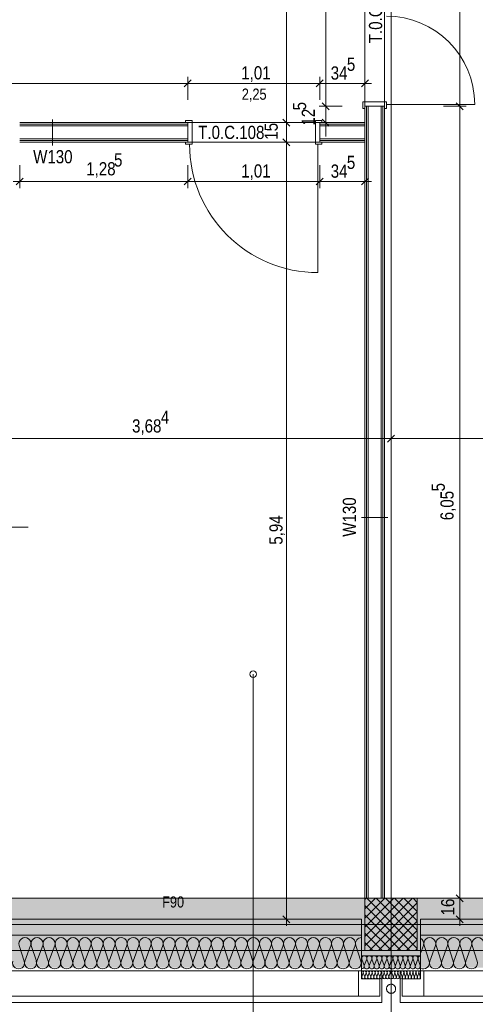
# Model space of a CAD drawing. Extents: x -500 to 300, y 62 to 1162.
# Tile 9 of 90: x -207 to -137, y 207 to 358. Entities that reach past the tile are written whole.
import ezdxf
from ezdxf.lldxf.tags import DXFTag

# ---------------------------------------------------------------- set-up
doc = ezdxf.new("R2010")
doc.units = 0
doc.layers.get('0').update_dxf_attribs({"lineweight": 13})
for name, color, linetype, lineweight, true_color in [('--Bem innen', 9, 'Continuous', 13, 0x808080), ('00 -Bauelemente -Dämmung innen', 7, 'Continuous', 9, 0xff7fe6), ('00 -Bauelemente -Gipskarton', 7, 'Continuous', 9, 0xff7fe6), ('30 -33 Aussenwände- 3 Aussenstützen', 7, 'Continuous', 50, 0x0000dd), ('30 -33 Aussenwände- 7 Fassade_ Elemente', 7, 'Continuous', 9, 0x00aacc), ('30 -34 Innenwände- 2 nichttragend', 7, 'Continuous', 18, 0xff7fe6), ('30 -34 Innenwände- 4 Türen_Fenster', 7, 'Continuous', 15, 0x9955ff), ('30 -35 Decken- 1 Konstruktion-Träger- Stahlbeton', 7, 'Continuous', 13, 0x33aa00), ('70 -75 Raumstempel-2 Verweislinie', 7, 'Continuous', 9, 0xff6600), ('70 -76 Bemaßung- 2 Allgemein', 9, 'Continuous', 5, 0x808080), ('iwb_Schraffur_F90_feuerbestaendig', 1, 'Continuous', 13, 0xff0000), ('iwb_Schraffur_Unterzug', 7, 'Continuous', 5, 0xffffcc)]:
    doc.layers.add(name, color=color, linetype=linetype, lineweight=lineweight, true_color=true_color)
for name, color, linetype, lineweight in [('40 -41 Abwasser_Wasser_Gas- 2 Wasser-1', 7, 'Continuous', 15), ('70 -71 Achsen- 1 Gebäudeachsen', 7, 'STRICHPUNKT2-A06G93K98I', 18), ('70 -75 Raumstempel- 3 Wandstempel', 7, 'Continuous', 50), ('Keine', 7, 'Continuous', 9)]:
    doc.layers.add(name, color=color, linetype=linetype, lineweight=lineweight)
doc.styles.get("Standard").update_dxf_attribs({"font": 'ARIALN.TTF'})
tags = doc.linetypes.add('fein_strichliert-A06G93KA8I', pattern=[4, 1, -2, 1]).pattern_tags.tags
tags[8:9] = [DXFTag(74, 4), DXFTag(75, 0), DXFTag(340, '0'), DXFTag(46, 0.0), DXFTag(50, 0.0), DXFTag(44, 0.0), DXFTag(45, 0.0)]
tags[6:7] = [DXFTag(74, 4), DXFTag(75, 0), DXFTag(340, '0'), DXFTag(46, 0.0), DXFTag(50, 0.0), DXFTag(44, 0.0), DXFTag(45, 0.0)]
tags[4:5] = [DXFTag(74, 4), DXFTag(75, 0), DXFTag(340, '0'), DXFTag(46, 0.0), DXFTag(50, 0.0), DXFTag(44, 0.0), DXFTag(45, 0.0)]
tags = doc.linetypes.add('STRICHPUNKT2-A06G93K98I', pattern=[12.7, 6.35, -3.175, 0, -3.175]).pattern_tags.tags
tags[10:11] = [DXFTag(74, 4), DXFTag(75, 0), DXFTag(340, '0'), DXFTag(46, 0.0), DXFTag(50, 0.0), DXFTag(44, 0.0), DXFTag(45, 0.0)]
tags[8:9] = [DXFTag(74, 4), DXFTag(75, 0), DXFTag(340, '0'), DXFTag(46, 0.0), DXFTag(50, 0.0), DXFTag(44, 0.0), DXFTag(45, 0.0)]
tags[6:7] = [DXFTag(74, 4), DXFTag(75, 0), DXFTag(340, '0'), DXFTag(46, 0.0), DXFTag(50, 0.0), DXFTag(44, 0.0), DXFTag(45, 0.0)]
tags[4:5] = [DXFTag(74, 4), DXFTag(75, 0), DXFTag(340, '0'), DXFTag(46, 0.0), DXFTag(50, 0.0), DXFTag(44, 0.0), DXFTag(45, 0.0)]

# ---------------------------------------------------------------- blocks, each defined once
blk = doc.blocks.new('Referenz-A06G93KB8I')
at = {"layer": '00 -Bauelemente -Dämmung innen', "color": 0, "linetype": 'Continuous', "lineweight": -2, "ltscale": 0.13}
for p, q in [((-153.8, 344.55), (-153.8, 223.45)), ((-151.8, 344.55), (-151.8, 223.45)), ((-181.4, 341.55), (-207.1, 341.55)), ((-154.3, 341.55), (-161.2, 341.55)), ((-181.4, 339.55), (-207.1, 339.55)), ((-154.3, 339.55), (-161.2, 339.55))]:
    blk.add_line(p, q, dxfattribs=at)
at = {"layer": '00 -Bauelemente -Gipskarton', "color": 0, "linetype": 'Continuous', "lineweight": -2, "ltscale": 0.13}
for p, q in [((-154.3, 344.55), (-154.3, 223.45)), ((-154.05, 344.55), (-154.05, 223.45)), ((-153.8, 344.55), (-153.8, 223.45)), ((-151.8, 344.55), (-151.8, 223.45)), ((-151.55, 344.55), (-151.55, 223.45)), ((-151.3, 344.55), (-151.3, 223.45)), ((-181.4, 342.05), (-207.1, 342.05)), ((-181.4, 341.8), (-207.1, 341.8)), ((-154.3, 342.05), (-161.2, 342.05)), ((-154.3, 341.8), (-161.2, 341.8)), ((-181.4, 341.55), (-207.1, 341.55)), ((-154.3, 341.55), (-161.2, 341.55)), ((-181.4, 339.55), (-207.1, 339.55)), ((-181.4, 339.3), (-207.1, 339.3)), ((-181.4, 339.05), (-207.1, 339.05)), ((-154.3, 339.55), (-161.2, 339.55)), ((-154.3, 339.3), (-161.2, 339.3)), ((-154.3, 339.05), (-161.2, 339.05))]:
    blk.add_line(p, q, dxfattribs=at)
at = {"layer": '30 -33 Aussenwände- 3 Aussenstützen', "color": 0, "lineweight": -2}
for p, q in [((-154.3, 223.26), (-154.1, 223.45)), ((-154.3, 221.84), (-152.69, 223.45)), ((-154.3, 220.43), (-151.27, 223.45)), ((-154.3, 219.01), (-149.86, 223.45)), ((-154.3, 217.6), (-148.45, 223.45)), ((-154.3, 216.19), (-147.03, 223.45)), ((-154, 223.45), (-146.3, 215.75)), ((-152.58, 223.45), (-146.3, 217.17)), ((-151.17, 223.45), (-146.3, 218.58)), ((-149.76, 223.45), (-146.3, 220)), ((-148.34, 223.45), (-146.3, 221.41)), ((-146.93, 223.45), (-146.3, 222.83)), ((-154.3, 222.34), (-147.41, 215.45)), ((-153.62, 215.45), (-146.3, 222.77)), ((-152.2, 215.45), (-146.3, 221.36)), ((-154.3, 220.93), (-148.83, 215.45)), ((-150.79, 215.45), (-146.3, 219.94)), ((-150.3, 220.45), (-150.3, 218.45)), ((-154.3, 219.51), (-150.24, 215.45)), ((-151.3, 219.45), (-149.3, 219.45)), ((-149.37, 215.45), (-146.3, 218.53)), ((-154.3, 218.1), (-151.65, 215.45)), ((-147.96, 215.45), (-146.3, 217.12)), ((-154.3, 216.68), (-153.07, 215.45)), ((-146.55, 215.45), (-146.3, 215.7))]:
    blk.add_line(p, q, dxfattribs=at)
at = {"layer": '30 -33 Aussenwände- 3 Aussenstützen', "color": 0, "linetype": 'Continuous', "lineweight": -2, "ltscale": 0.13}
for p, q in [((-146.3, 223.45), (-154.3, 223.45)), ((-154.3, 223.45), (-154.3, 215.45)), ((-146.3, 215.45), (-146.3, 223.45)), ((-154.3, 215.45), (-146.3, 215.45))]:
    blk.add_line(p, q, dxfattribs=at)
at = {"layer": '30 -33 Aussenwände- 7 Fassade_ Elemente', "color": 0, "linetype": 'Continuous', "lineweight": -2, "ltscale": 0.13}
for p, q in [((-154.8, 220.25), (-297.8, 220.25)), ((-154.8, 212.35), (-154.8, 220.25)), ((-150.3, 218.45), (-150.3, 220.45)), ((-145.8, 220.25), (-145.8, 212.35)), ((-2.8, 220.25), (-145.8, 220.25)), ((-151.3, 219.45), (-149.3, 219.45)), ((-297.8, 217.81), (-154.8, 217.81)), ((-154.8, 217.81), (-154.8, 214.66)), ((-145.8, 214.65), (-145.8, 217.81)), ((-145.8, 217.81), (-2.8, 217.81)), ((-207.16, 216.25), (-206.39, 213.85)), ((-206.3, 213.85), (-205.42, 216.25)), ((-205.33, 216.25), (-204.55, 213.85)), ((-204.46, 213.85), (-203.58, 216.25)), ((-203.49, 216.25), (-202.72, 213.85)), ((-202.63, 213.85), (-201.74, 216.25)), ((-201.65, 216.25), (-200.88, 213.85)), ((-200.79, 213.85), (-199.9, 216.25)), ((-199.81, 216.25), (-199.04, 213.85)), ((-198.95, 213.85), (-198.06, 216.25)), ((-197.97, 216.25), (-197.2, 213.85)), ((-197.11, 213.85), (-196.22, 216.25)), ((-196.13, 216.25), (-195.36, 213.85)), ((-195.27, 213.85), (-194.38, 216.25)), ((-194.29, 216.25), (-193.52, 213.85)), ((-193.43, 213.85), (-192.55, 216.25)), ((-192.46, 216.25), (-191.69, 213.85)), ((-191.6, 213.85), (-190.71, 216.25)), ((-190.62, 216.25), (-189.85, 213.85)), ((-189.76, 213.85), (-188.87, 216.25)), ((-188.78, 216.25), (-188.01, 213.85)), ((-187.92, 213.85), (-187.03, 216.25)), ((-186.94, 216.25), (-186.17, 213.85)), ((-186.08, 213.85), (-185.19, 216.25)), ((-185.1, 216.25), (-184.33, 213.85)), ((-184.24, 213.85), (-183.35, 216.25)), ((-183.26, 216.25), (-182.49, 213.85)), ((-182.4, 213.85), (-181.52, 216.25)), ((-181.43, 216.25), (-180.65, 213.85)), ((-180.56, 213.85), (-179.68, 216.25)), ((-179.59, 216.25), (-178.82, 213.85)), ((-178.73, 213.85), (-177.84, 216.25)), ((-177.75, 216.25), (-176.98, 213.85)), ((-176.89, 213.85), (-176, 216.25)), ((-175.91, 216.25), (-175.14, 213.85)), ((-175.05, 213.85), (-174.16, 216.25)), ((-174.07, 216.25), (-173.3, 213.85)), ((-173.21, 213.85), (-172.32, 216.25)), ((-172.23, 216.25), (-171.46, 213.85)), ((-171.37, 213.85), (-170.48, 216.25)), ((-170.39, 216.25), (-169.62, 213.85)), ((-169.53, 213.85), (-168.65, 216.25)), ((-168.56, 216.25), (-167.78, 213.85)), ((-167.69, 213.85), (-166.81, 216.25)), ((-166.72, 216.25), (-165.95, 213.85)), ((-165.86, 213.85), (-164.97, 216.25)), ((-164.88, 216.25), (-164.11, 213.85)), ((-164.02, 213.85), (-163.13, 216.25)), ((-163.04, 216.25), (-162.27, 213.85)), ((-162.18, 213.85), (-161.29, 216.25)), ((-161.2, 216.25), (-160.43, 213.85)), ((-160.34, 213.85), (-159.45, 216.25)), ((-159.36, 216.25), (-158.59, 213.85)), ((-158.5, 213.85), (-157.61, 216.25)), ((-157.52, 216.25), (-156.75, 213.85)), ((-156.66, 213.85), (-155.78, 216.25)), ((-155.69, 216.25), (-154.91, 213.85)), ((-145.34, 216.25), (-145.8, 215.02)), ((-145.25, 216.25), (-144.48, 213.85)), ((-144.39, 213.85), (-143.5, 216.25)), ((-143.41, 216.25), (-142.64, 213.85)), ((-142.55, 213.85), (-141.67, 216.25)), ((-141.58, 216.25), (-140.8, 213.85)), ((-140.71, 213.85), (-139.83, 216.25)), ((-139.74, 216.25), (-138.97, 213.85)), ((-138.88, 213.85), (-137.99, 216.25)), ((-137.9, 216.25), (-137.13, 213.85)), ((-154.8, 214.66), (-150.3, 214.66)), ((-154.43, 213.15), (-154.75, 214.15)), ((-154.02, 214.15), (-154.39, 213.15)), ((-153.66, 213.15), (-153.98, 214.15)), ((-153.26, 214.15), (-153.63, 213.15)), ((-152.9, 213.15), (-153.22, 214.15)), ((-152.49, 214.15), (-152.86, 213.15)), ((-152.13, 213.15), (-152.45, 214.15)), ((-151.72, 214.15), (-152.09, 213.15)), ((-151.36, 213.15), (-151.69, 214.15)), ((-150.96, 214.15), (-151.33, 213.15)), ((-150.6, 213.15), (-150.92, 214.15)), ((-150.56, 213.15), (-150.3, 213.86)), ((-150.3, 214.65), (-145.8, 214.65)), ((-150.04, 214.16), (-150.3, 213.45)), ((-150, 214.16), (-149.68, 213.16)), ((-149.64, 213.16), (-149.27, 214.16)), ((-149.23, 214.16), (-148.91, 213.16)), ((-148.87, 213.16), (-148.5, 214.16)), ((-148.47, 214.16), (-148.15, 213.16)), ((-148.11, 213.16), (-147.74, 214.15)), ((-147.7, 214.15), (-147.38, 213.15)), ((-147.34, 213.15), (-146.97, 214.15)), ((-146.93, 214.15), (-146.61, 213.15)), ((-146.58, 213.15), (-146.21, 214.15)), ((-146.17, 214.15), (-145.85, 213.15)), ((-150.3, 212.35), (-302.3, 212.35)), ((-297.3, 212.35), (-155.3, 212.35)), ((-155.3, 212.35), (-154.8, 212.35)), ((-155.3, 212.35), (-155.3, 208.51)), ((-155.3, 208.51), (-155.3, 212.35)), ((-151.7, 212.35), (-154.8, 212.35)), ((-154.8, 212.35), (-154.8, 211.15)), ((-151.7, 207.51), (-151.7, 212.35)), ((1.7, 212.35), (-150.3, 212.35)), ((-148.9, 212.35), (-148.9, 207.51)), ((-145.8, 212.35), (-148.9, 212.35)), ((-145.8, 212.35), (-145.8, 211.15)), ((-145.3, 212.35), (-145.8, 212.35)), ((-145.3, 212.35), (-3.3, 212.35)), ((-145.3, 208.51), (-145.3, 212.35)), ((-145.3, 208.51), (-145.3, 212.35)), ((-154.8, 211.15), (-152, 211.15)), ((-154.58, 212.05), (-154.77, 211.45)), ((-154.33, 211.45), (-154.55, 212.05)), ((-154.12, 212.05), (-154.31, 211.45)), ((-153.87, 211.45), (-154.09, 212.05)), ((-153.66, 212.05), (-153.85, 211.45)), ((-153.41, 211.45), (-153.64, 212.05)), ((-153.2, 212.05), (-153.39, 211.45)), ((-152.95, 211.45), (-153.18, 212.05)), ((-152.74, 212.05), (-152.93, 211.45)), ((-152.49, 211.45), (-152.72, 212.05)), ((-152.28, 212.06), (-152.47, 211.45)), ((-152.03, 211.46), (-152.26, 212.06)), ((-151.82, 212.06), (-152.01, 211.46)), ((-152, 211.15), (-152, 208.51)), ((-151.57, 211.46), (-151.8, 212.06)), ((-151.36, 212.06), (-151.55, 211.46)), ((-151.11, 211.46), (-151.34, 212.06)), ((-150.9, 212.06), (-151.09, 211.46)), ((-150.66, 211.46), (-150.88, 212.06)), ((-150.44, 212.06), (-150.63, 211.46)), ((-150.42, 212.06), (-150.3, 211.73)), ((-150.18, 212.06), (-150.3, 211.73)), ((-150.16, 212.06), (-149.96, 211.46)), ((-149.94, 211.46), (-149.72, 212.06)), ((-149.7, 212.06), (-149.51, 211.46)), ((-149.48, 211.46), (-149.26, 212.06)), ((-149.24, 212.06), (-149.05, 211.46)), ((-149.02, 211.46), (-148.8, 212.06)), ((-148.78, 212.06), (-148.59, 211.46)), ((-145.8, 211.15), (-148.6, 211.15)), ((-148.6, 211.15), (-148.6, 208.51)), ((-148.56, 211.46), (-148.34, 212.06)), ((-148.32, 212.06), (-148.13, 211.45)), ((-148.1, 211.45), (-147.88, 212.05)), ((-147.86, 212.05), (-147.67, 211.45)), ((-147.64, 211.45), (-147.42, 212.05)), ((-147.4, 212.05), (-147.21, 211.45)), ((-147.18, 211.45), (-146.96, 212.05)), ((-146.94, 212.05), (-146.75, 211.45)), ((-146.73, 211.45), (-146.5, 212.05)), ((-146.48, 212.05), (-146.29, 211.45)), ((-146.27, 211.45), (-146.04, 212.05)), ((-146.02, 212.05), (-145.83, 211.45)), ((-155.3, 208.51), (-297.3, 208.51)), ((-152, 208.51), (-155.3, 208.51)), ((-148.6, 208.51), (-145.3, 208.51)), ((-3.3, 208.51), (-145.3, 208.51)), ((-300.9, 207.51), (-151.7, 207.51)), ((-148.9, 207.51), (0.3, 207.51))]:
    blk.add_line(p, q, dxfattribs=at)
for centre, major_axis, end_param in [((-206.29, 216.53), (0.874, -0.282), 3.764652), ((-204.45, 216.53), (0.874, -0.282), 3.764652), ((-202.61, 216.53), (0.874, -0.282), 3.764652), ((-200.77, 216.53), (0.874, -0.282), 3.764652), ((-198.94, 216.53), (0.874, -0.282), 3.764652), ((-197.1, 216.53), (0.874, -0.282), 3.764652), ((-195.26, 216.53), (0.874, -0.282), 3.764652), ((-193.42, 216.53), (0.874, -0.282), 3.764652), ((-191.58, 216.53), (0.874, -0.282), 3.764652), ((-189.74, 216.53), (0.874, -0.282), 3.764652), ((-187.91, 216.53), (0.874, -0.282), 3.764652), ((-186.07, 216.53), (0.874, -0.282), 3.764652), ((-184.23, 216.53), (0.874, -0.282), 3.764652), ((-182.39, 216.53), (0.874, -0.282), 3.764652), ((-180.55, 216.53), (0.874, -0.282), 3.764652), ((-178.71, 216.53), (0.874, -0.282), 3.764652), ((-176.87, 216.53), (0.874, -0.282), 3.764652), ((-175.04, 216.53), (0.874, -0.282), 3.764652), ((-173.2, 216.53), (0.874, -0.282), 3.764652), ((-171.36, 216.53), (0.874, -0.282), 3.764652), ((-169.52, 216.53), (0.874, -0.282), 3.764652), ((-167.68, 216.53), (0.874, -0.282), 3.764652), ((-165.84, 216.53), (0.874, -0.282), 3.764652), ((-164, 216.53), (0.874, -0.282), 3.764652), ((-162.17, 216.53), (0.874, -0.282), 3.764652), ((-160.33, 216.53), (0.874, -0.282), 3.764652), ((-158.49, 216.53), (0.874, -0.282), 3.764652), ((-156.65, 216.53), (0.874, -0.282), 3.764652), ((-154.81, 216.53), (0.013, 0.918), 1.896254), ((-146.22, 216.53), (0.874, -0.282), 1.409854), ((-144.38, 216.53), (-0.539, 0.744), 1.254884), ((-144.38, 216.53), (0.539, 0.744), 1.254884), ((-144.38, 216.53), (0.874, -0.282), 1.254884), ((-142.54, 216.53), (0.874, -0.282), 3.764652), ((-142.54, 216.53), (-0.539, 0.744), 1.254884), ((-142.54, 216.53), (0.539, 0.744), 1.254884), ((-142.54, 216.53), (0.874, -0.282), 1.254884), ((-140.7, 216.53), (0.874, -0.282), 3.764652), ((-140.7, 216.53), (-0.539, 0.744), 1.254884), ((-140.7, 216.53), (0.539, 0.744), 1.254884), ((-140.7, 216.53), (0.874, -0.282), 1.254884), ((-138.86, 216.53), (0.874, -0.282), 3.764652), ((-137.02, 216.53), (0.874, -0.282), 3.764652), ((-207.27, 213.57), (-0.874, 0.282), 3.765224), ((-205.43, 213.57), (-0.874, 0.282), 3.765224), ((-203.59, 213.57), (-0.874, 0.282), 3.765224), ((-201.75, 213.57), (-0.874, 0.282), 3.765224), ((-199.91, 213.57), (-0.874, 0.282), 3.765224), ((-198.07, 213.57), (-0.874, 0.282), 3.765224), ((-196.24, 213.57), (-0.874, 0.282), 3.765224), ((-194.4, 213.57), (-0.874, 0.282), 3.765224), ((-192.56, 213.57), (-0.874, 0.282), 3.765224), ((-190.72, 213.57), (-0.874, 0.282), 3.765224), ((-188.88, 213.57), (-0.874, 0.282), 3.765224), ((-187.04, 213.57), (-0.874, 0.282), 3.765224), ((-185.21, 213.57), (-0.874, 0.282), 3.765224), ((-183.37, 213.57), (-0.874, 0.282), 3.765224), ((-181.53, 213.57), (-0.874, 0.282), 3.765224), ((-179.69, 213.57), (-0.874, 0.282), 3.765224), ((-177.85, 213.57), (-0.874, 0.282), 3.765224), ((-176.01, 213.57), (-0.874, 0.282), 3.765224), ((-174.17, 213.57), (-0.874, 0.282), 3.765224), ((-172.34, 213.57), (-0.874, 0.282), 3.765224), ((-170.5, 213.57), (-0.874, 0.282), 3.765224), ((-168.66, 213.57), (-0.874, 0.282), 3.765224), ((-166.82, 213.57), (-0.874, 0.282), 3.765224), ((-164.98, 213.57), (-0.874, 0.282), 3.765224), ((-163.14, 213.57), (-0.874, 0.282), 3.765224), ((-161.3, 213.57), (-0.874, 0.282), 3.765224), ((-159.47, 213.57), (-0.874, 0.282), 3.765224), ((-157.63, 213.57), (-0.874, 0.282), 3.765224), ((-155.79, 213.57), (-0.874, 0.282), 3.765224), ((-154.39, 214.27), (0.364, -0.117), 3.765224), ((-153.62, 214.27), (0.364, -0.117), 3.765224), ((-152.85, 214.27), (0.364, -0.117), 3.765224), ((-152.09, 214.27), (0.364, -0.117), 3.765224), ((-152.09, 214.27), (-0.225, 0.31), 1.255075), ((-152.09, 214.27), (0.225, 0.31), 1.255075), ((-152.09, 214.27), (0.364, -0.117), 1.255075), ((-151.32, 214.27), (0.364, -0.117), 3.765224), ((-151.32, 214.27), (-0.225, 0.31), 1.255075), ((-151.32, 214.27), (0.225, 0.31), 1.255075), ((-151.32, 214.27), (0.364, -0.117), 1.255075), ((-150.56, 214.27), (0.257, 0.283), 2.619647), ((-150.4, 214.27), (0.364, -0.118), 1.613479), ((-149.63, 214.27), (-0.224, 0.31), 1.254884), ((-149.63, 214.27), (0.225, 0.31), 1.254884), ((-149.63, 214.27), (0.364, -0.118), 1.254884), ((-148.87, 214.27), (0.364, -0.118), 3.764652), ((-148.87, 214.27), (-0.224, 0.31), 1.254884), ((-148.87, 214.27), (0.225, 0.31), 1.254884), ((-148.87, 214.27), (0.364, -0.118), 1.254884), ((-148.1, 214.27), (0.364, -0.118), 3.764652), ((-148.1, 214.27), (-0.224, 0.31), 1.254884), ((-148.1, 214.27), (0.225, 0.31), 1.254884), ((-148.1, 214.27), (0.364, -0.118), 1.254884), ((-147.34, 214.27), (0.364, -0.118), 3.764652), ((-146.57, 214.27), (0.364, -0.118), 3.764652), ((-145.8, 214.27), (0.006, 0.383), 1.896254), ((-145.36, 213.57), (-0.443, -0.804), 2.386279), ((-143.52, 213.57), (-0.874, 0.282), 3.765224), ((-143.52, 213.57), (-0.874, 0.282), 1.255075), ((-143.52, 213.57), (0.539, -0.744), 1.255075), ((-141.68, 213.57), (-0.874, 0.282), 1.255075), ((-141.68, 213.57), (-0.874, 0.282), 3.765224), ((-141.68, 213.57), (0.539, -0.744), 1.255075), ((-139.84, 213.57), (-0.874, 0.282), 3.765224), ((-138, 213.57), (-0.874, 0.282), 3.765224), ((-154.79, 213.04), (-0.005, -0.383), 1.896254), ((-154.8, 212.12), (0.219, -0.07), 1.896254), ((-154.34, 212.12), (0.219, -0.07), 3.764652), ((-154.03, 213.04), (-0.364, 0.117), 3.764652), ((-153.88, 212.12), (0.219, -0.07), 3.764652), ((-153.26, 213.04), (-0.364, 0.117), 3.764652), ((-153.42, 212.12), (0.219, -0.07), 3.764652), ((-152.96, 212.12), (0.219, -0.07), 3.764652), ((-152.5, 213.04), (-0.364, 0.117), 3.764652), ((-152.5, 213.04), (-0.364, 0.117), 1.254884), ((-152.5, 212.13), (0.219, -0.07), 3.764652), ((-152.5, 213.04), (-0.225, -0.31), 1.254884), ((-152.04, 212.13), (0.219, -0.07), 3.764652), ((-152.5, 213.04), (0.225, -0.31), 1.254884), ((-151.73, 213.04), (-0.364, 0.117), 1.254884), ((-151.73, 213.04), (-0.364, 0.117), 3.764652), ((-151.73, 213.04), (-0.225, -0.31), 1.254884), ((-151.58, 212.13), (0.219, -0.07), 3.764652), ((-151.58, 212.13), (-0.135, 0.186), 1.254884), ((-151.58, 212.13), (0.135, 0.186), 1.254884), ((-151.73, 213.04), (0.225, -0.31), 1.254884), ((-151.58, 212.13), (0.219, -0.07), 1.254884), ((-150.96, 213.04), (-0.364, 0.117), 1.254884), ((-151.12, 212.13), (0.219, -0.07), 3.764652), ((-151.12, 212.13), (-0.135, 0.186), 1.254884), ((-151.12, 212.13), (0.135, 0.186), 1.254884), ((-150.96, 213.04), (-0.225, -0.31), 1.254884), ((-151.12, 212.13), (0.219, -0.07), 1.254884), ((-150.66, 212.13), (-0.135, 0.186), 1.254884), ((-150.66, 212.13), (0.135, 0.186), 1.254884), ((-150.96, 213.04), (0.225, -0.31), 1.254884), ((-150.2, 213.04), (-0.364, 0.117), 1.613483), ((-150.66, 212.13), (0.219, -0.07), 1.254884), ((-150.2, 212.13), (-0.1, 0.207), 1.434048), ((-150.04, 213.04), (-0.257, -0.283), 2.619642), ((-150.4, 212.13), (0.219, -0.071), 1.434048), ((-149.94, 212.13), (-0.135, 0.186), 1.254884), ((-149.94, 212.13), (0.135, 0.186), 1.254884), ((-149.94, 212.13), (0.219, -0.071), 1.254884), ((-149.48, 212.13), (0.219, -0.071), 3.764652), ((-149.48, 212.13), (-0.135, 0.186), 1.254884), ((-149.28, 213.04), (-0.364, 0.118), 1.255075), ((-149.28, 213.04), (-0.364, 0.118), 3.765224), ((-149.48, 212.13), (0.135, 0.186), 1.254884), ((-149.28, 213.04), (-0.225, -0.31), 1.255075), ((-149.48, 212.13), (0.219, -0.071), 1.254884), ((-149.02, 212.13), (0.219, -0.071), 3.764652), ((-149.02, 212.13), (-0.135, 0.186), 1.254884), ((-149.02, 212.13), (0.135, 0.186), 1.254884), ((-149.28, 213.04), (0.224, -0.31), 1.255075), ((-148.51, 213.04), (-0.364, 0.118), 3.765224), ((-148.51, 213.04), (-0.364, 0.118), 1.255075), ((-149.02, 212.13), (0.219, -0.071), 1.254884), ((-148.56, 212.13), (0.219, -0.071), 3.764652), ((-148.51, 213.04), (-0.225, -0.31), 1.255075), ((-148.1, 212.13), (0.219, -0.071), 3.764652), ((-148.51, 213.04), (0.224, -0.31), 1.255075), ((-147.74, 213.04), (-0.364, 0.118), 3.765224), ((-147.64, 212.12), (0.219, -0.071), 3.764652), ((-147.18, 212.12), (0.219, -0.071), 3.764652), ((-146.98, 213.04), (-0.364, 0.118), 3.765224), ((-146.72, 212.12), (0.219, -0.071), 3.764652), ((-146.21, 213.04), (-0.364, 0.118), 3.765224), ((-146.26, 212.12), (0.219, -0.071), 3.764652), ((-145.8, 212.12), (0.003, 0.23), 1.896254), ((-143.52, 213.57), (-0.539, -0.744), 1.255075), ((-141.68, 213.57), (-0.539, -0.744), 1.255075), ((-154.55, 211.38), (-0.219, 0.07), 3.765224), ((-154.09, 211.38), (-0.219, 0.07), 3.765224), ((-153.63, 211.38), (-0.219, 0.07), 3.765224), ((-153.17, 211.38), (-0.219, 0.07), 3.765224), ((-152.71, 211.38), (-0.219, 0.07), 3.765224), ((-152.25, 211.38), (-0.219, 0.07), 3.765224), ((-151.79, 211.38), (-0.219, 0.07), 3.765224), ((-151.33, 211.39), (-0.219, 0.07), 3.765224), ((-151.33, 211.39), (-0.219, 0.07), 1.255075), ((-151.33, 211.39), (-0.135, -0.186), 1.255075), ((-151.33, 211.39), (0.135, -0.186), 1.255075), ((-150.87, 211.39), (-0.219, 0.07), 3.765224), ((-150.87, 211.39), (-0.219, 0.07), 1.255075), ((-150.87, 211.39), (-0.135, -0.186), 1.255075), ((-150.87, 211.39), (0.135, -0.186), 1.255075), ((-150.41, 211.39), (-0.219, 0.07), 2.411197), ((-150.18, 211.39), (-0.116, -0.198), 2.411197), ((-149.72, 211.39), (-0.219, 0.071), 1.255075), ((-149.72, 211.39), (-0.219, 0.071), 3.765224), ((-149.72, 211.39), (-0.135, -0.186), 1.255075), ((-149.72, 211.39), (0.135, -0.186), 1.255075), ((-149.26, 211.39), (-0.219, 0.071), 3.765224), ((-149.26, 211.39), (-0.219, 0.071), 1.255075), ((-149.26, 211.39), (-0.135, -0.186), 1.255075), ((-149.26, 211.39), (0.135, -0.186), 1.255075), ((-148.8, 211.38), (-0.219, 0.071), 3.765224), ((-148.35, 211.38), (-0.219, 0.071), 3.765224), ((-147.89, 211.38), (-0.219, 0.071), 3.765224), ((-147.43, 211.38), (-0.219, 0.071), 3.765224), ((-146.97, 211.38), (-0.219, 0.071), 3.765224), ((-146.51, 211.38), (-0.219, 0.071), 3.765224), ((-146.05, 211.38), (-0.219, 0.071), 3.765224)]:
    blk.add_ellipse(centre, major_axis=major_axis, ratio=1, start_param=0, end_param=end_param, dxfattribs=at)
at = {"layer": '30 -34 Innenwände- 2 nichttragend', "color": 0, "linetype": 'Continuous', "lineweight": -2, "ltscale": 0.13}
for p, q in [((-154.3, 344.55), (-154.3, 344.23)), ((-154.3, 344.55), (-154.3, 342.05)), ((-151.3, 344.55), (-151.3, 344.23)), ((-151.3, 344.55), (-151.3, 223.45)), ((-181.4, 342.05), (-207.1, 342.05)), ((-181.4, 342.05), (-181.72, 342.05)), ((-161.2, 342.05), (-160.88, 342.05)), ((-154.3, 342.05), (-161.2, 342.05)), ((-181.4, 339.05), (-207.1, 339.05)), ((-181.4, 339.05), (-181.72, 339.05)), ((-161.2, 339.05), (-160.88, 339.05)), ((-154.3, 339.05), (-161.2, 339.05)), ((-154.3, 339.05), (-154.3, 223.45)), ((-154.3, 223.45), (-151.3, 223.45))]:
    blk.add_line(p, q, dxfattribs=at)
at = {"layer": '30 -34 Innenwände- 4 Türen_Fenster', "color": 0, "linetype": 'fein_strichliert-A06G93KA8I', "lineweight": -2, "ltscale": 0.13}
for p, q in [((-154.3, 377.45), (-154.3, 344.55)), ((-151.3, 377.45), (-151.3, 344.55)), ((-151, 344.83), (-137.5, 344.83)), ((-161.2, 342.05), (-181.4, 342.05)), ((-161.2, 339.05), (-181.4, 339.05)), ((-161.48, 338.75), (-161.48, 319.11))]:
    blk.add_line(p, q, dxfattribs=at)
at = {"layer": '30 -34 Innenwände- 4 Türen_Fenster', "color": 0, "lineweight": -2}
for p, q in [((-154.6, 344.23), (-154.6, 345.23)), ((-154.6, 345.23), (-151, 345.23)), ((-151, 345.23), (-151, 344.83)), ((-151, 344.83), (-151, 344.23)), ((-154.3, 344.23), (-154.6, 344.23)), ((-151.3, 344.55), (-154.3, 344.55)), ((-154.3, 344.55), (-154.3, 344.23)), ((-151.3, 344.23), (-151.3, 344.55)), ((-151, 344.23), (-151.3, 344.23))]:
    blk.add_line(p, q, dxfattribs=at)
at = {"layer": '30 -34 Innenwände- 4 Türen_Fenster', "color": 0, "linetype": 'Continuous', "lineweight": -2, "ltscale": 0.13}
for p, q in [((-181.72, 342.05), (-181.72, 342.35)), ((-181.72, 342.35), (-180.72, 342.35)), ((-181.4, 342.05), (-181.72, 342.05)), ((-181.4, 339.05), (-181.4, 342.05)), ((-180.72, 342.35), (-180.72, 338.75)), ((-160.88, 342.35), (-161.88, 342.35)), ((-161.88, 342.35), (-161.88, 338.75)), ((-161.2, 339.05), (-161.2, 342.05)), ((-161.2, 342.05), (-160.88, 342.05)), ((-160.88, 342.05), (-160.88, 342.35)), ((-181.72, 338.75), (-181.72, 339.05)), ((-181.72, 339.05), (-181.4, 339.05)), ((-181.12, 338.75), (-181.72, 338.75)), ((-180.72, 338.75), (-181.12, 338.75)), ((-161.88, 338.75), (-161.48, 338.75)), ((-161.48, 338.75), (-160.88, 338.75)), ((-160.88, 339.05), (-161.2, 339.05)), ((-160.88, 338.75), (-160.88, 339.05))]:
    blk.add_line(p, q, dxfattribs=at)
at = {"layer": '30 -34 Innenwände- 4 Türen_Fenster', "color": 0, "linetype": 'fein_strichliert-A06G93KA8I', "lineweight": -2, "ltscale": 0.13}
for centre, major_axis in [((-151, 344.83), (13.5, 0)), ((-161.48, 338.75), (-19.64, 0))]:
    blk.add_ellipse(centre, major_axis=major_axis, ratio=1, start_param=0, end_param=1.570796, dxfattribs=at)
at = {"layer": '30 -35 Decken- 1 Konstruktion-Träger- Stahlbeton', "color": 0, "linetype": 'fein_strichliert-A06G93KA8I', "lineweight": -2, "ltscale": 0.13}
for p, q in [((-298.3, 223.45), (-2.3, 223.45)), ((-298.3, 215.45), (-2.3, 215.45))]:
    blk.add_line(p, q, dxfattribs=at)
at = {"layer": '40 -41 Abwasser_Wasser_Gas- 2 Wasser-1', "color": 0, "linetype": 'Continuous', "lineweight": -2, "ltscale": 0.13}
for p, q in [((-151, 209.64), (-150.99, 209.7)), ((-151, 209.57), (-151, 209.64)), ((-150.99, 209.5), (-151, 209.57)), ((-150.99, 209.7), (-150.98, 209.77)), ((-150.97, 209.43), (-150.99, 209.5)), ((-150.98, 209.77), (-150.96, 209.84)), ((-150.95, 209.37), (-150.97, 209.43)), ((-150.96, 209.84), (-150.94, 209.9)), ((-150.93, 209.3), (-150.95, 209.37)), ((-150.94, 209.9), (-150.91, 209.96)), ((-150.89, 209.24), (-150.93, 209.3)), ((-150.91, 209.96), (-150.87, 210.02)), ((-150.87, 210.02), (-150.83, 210.08)), ((-150.83, 210.08), (-150.78, 210.12)), ((-150.78, 210.12), (-150.72, 210.17)), ((-150.72, 210.17), (-150.67, 210.21)), ((-150.67, 210.21), (-150.61, 210.24)), ((-150.61, 210.24), (-150.55, 210.27)), ((-150.55, 210.27), (-150.48, 210.29)), ((-150.48, 210.29), (-150.41, 210.3)), ((-150.41, 210.3), (-150.34, 210.31)), ((-150.34, 210.31), (-150.28, 210.31)), ((-150.28, 210.31), (-150.21, 210.31)), ((-150.21, 210.31), (-150.14, 210.3)), ((-150.14, 210.3), (-150.07, 210.28)), ((-150.07, 210.28), (-150.01, 210.25)), ((-150.01, 210.25), (-149.95, 210.22)), ((-149.95, 210.22), (-149.89, 210.18)), ((-149.89, 210.18), (-149.84, 210.14)), ((-149.84, 210.14), (-149.79, 210.09)), ((-149.79, 210.09), (-149.74, 210.04)), ((-149.74, 210.04), (-149.7, 209.98)), ((-149.69, 209.26), (-149.73, 209.21)), ((-149.7, 209.98), (-149.67, 209.92)), ((-149.66, 209.32), (-149.69, 209.26)), ((-149.67, 209.92), (-149.64, 209.86)), ((-149.64, 209.39), (-149.66, 209.32)), ((-149.64, 209.86), (-149.62, 209.79)), ((-149.62, 209.45), (-149.64, 209.39)), ((-149.62, 209.79), (-149.61, 209.73)), ((-149.6, 209.52), (-149.62, 209.45)), ((-149.61, 209.73), (-149.6, 209.66)), ((-149.6, 209.66), (-149.6, 209.59)), ((-149.6, 209.59), (-149.6, 209.52)), ((-150.85, 209.19), (-150.89, 209.24)), ((-150.81, 209.14), (-150.85, 209.19)), ((-150.76, 209.09), (-150.81, 209.14)), ((-150.71, 209.04), (-150.76, 209.09)), ((-150.65, 209.01), (-150.71, 209.04)), ((-150.59, 208.98), (-150.65, 209.01)), ((-150.52, 208.95), (-150.59, 208.98)), ((-150.46, 208.93), (-150.52, 208.95)), ((-150.39, 208.92), (-150.46, 208.93)), ((-150.32, 208.91), (-150.39, 208.92)), ((-150.25, 208.92), (-150.32, 208.91)), ((-150.18, 208.92), (-150.25, 208.92)), ((-150.12, 208.94), (-150.18, 208.92)), ((-150.05, 208.96), (-150.12, 208.94)), ((-149.99, 208.99), (-150.05, 208.96)), ((-149.93, 209.02), (-149.99, 208.99)), ((-149.87, 209.06), (-149.93, 209.02)), ((-149.82, 209.1), (-149.87, 209.06)), ((-149.77, 209.15), (-149.82, 209.1)), ((-149.73, 209.21), (-149.77, 209.15))]:
    blk.add_line(p, q, dxfattribs=at)
at = {"layer": '70 -71 Achsen- 1 Gebäudeachsen', "color": 0, "linetype": 'STRICHPUNKT2-A06G93K98I', "lineweight": -2, "ltscale": 0.13}
for p, q in [((-150.3, 1084.39), (-150.3, 84.95)), ((-387.24, 219.45), (76.5, 219.45))]:
    blk.add_line(p, q, dxfattribs=at)
at = {"layer": '70 -75 Raumstempel- 3 Wandstempel', "color": 0, "linetype": 'Continuous', "lineweight": -2, "ltscale": 0.13}
for p, q in [((-202.1, 338.55), (-202.1, 342.55)), ((-154.8, 281.67), (-150.8, 281.67))]:
    blk.add_line(p, q, dxfattribs=at)
at = {"layer": '70 -75 Raumstempel-2 Verweislinie', "color": 0, "linetype": 'Continuous', "lineweight": -2, "ltscale": 0.13}
blk.add_line((-171.39, 257.73), (-171.39, 195.03), dxfattribs=at)
at = {"layer": '70 -75 Raumstempel-2 Verweislinie', "color": 0, "linetype": 'ByBlock', "lineweight": -2, "ltscale": 0.13}
blk.add_circle((-171.39, 257.73), 0.5, dxfattribs=at)
at = {"layer": '70 -76 Bemaßung- 2 Allgemein', "color": 0, "linetype": 'Continuous', "lineweight": -2, "ltscale": 0.13}
for p, q in [((-166.3, 343.11), (-166.3, 381.89)), ((-160.3, 345.61), (-160.3, 376.39)), ((-139.8, 345.61), (-139.8, 376.39)), ((-300.44, 348.05), (-182.46, 348.05)), ((-180.4, 348.05), (-182.46, 348.05)), ((-182.4, 348.05), (-180.34, 348.05)), ((-181.93, 347.52), (-180.87, 348.58)), ((-180.87, 348.58), (-181.93, 347.52)), ((-181.4, 345.55), (-181.4, 349.05)), ((-181.4, 345.55), (-181.4, 349.05)), ((-180.34, 348.05), (-162.26, 348.05)), ((-160.2, 348.05), (-162.26, 348.05)), ((-162.2, 348.05), (-160.14, 348.05)), ((-160.67, 348.58), (-161.73, 347.52)), ((-161.73, 347.52), (-160.67, 348.58)), ((-161.2, 345.55), (-161.2, 349.05)), ((-161.2, 345.55), (-161.2, 349.05)), ((-160.14, 348.05), (-155.36, 348.05)), ((-153.3, 348.05), (-155.36, 348.05)), ((-153.77, 348.58), (-154.83, 347.52)), ((-154.3, 345.55), (-154.3, 349.05)), ((-160.3, 345.61), (-160.3, 346.67)), ((-159.77, 344.02), (-160.83, 345.08)), ((-159.77, 344.02), (-160.83, 345.08)), ((-160.3, 343.55), (-160.3, 345.61)), ((-160.3, 343.55), (-160.3, 345.61)), ((-140.33, 345.08), (-139.27, 344.02)), ((-139.27, 344.02), (-140.33, 345.08)), ((-139.8, 343.55), (-139.8, 345.61)), ((-139.8, 345.55), (-139.8, 343.49)), ((-166.3, 343.11), (-166.3, 344.17)), ((-157.8, 344.55), (-161.3, 344.55)), ((-157.8, 344.55), (-161.3, 344.55)), ((-160.3, 342.05), (-160.3, 344.55)), ((-142.3, 344.55), (-138.8, 344.55)), ((-142.3, 344.55), (-138.8, 344.55)), ((-139.8, 224.51), (-139.8, 343.49)), ((-163.8, 342.05), (-167.3, 342.05)), ((-163.8, 342.05), (-167.3, 342.05)), ((-165.77, 341.52), (-166.83, 342.58)), ((-165.77, 341.52), (-166.83, 342.58)), ((-166.3, 341.05), (-166.3, 343.11)), ((-166.3, 341.05), (-166.3, 343.11)), ((-166.3, 339.05), (-166.3, 342.05)), ((-157.8, 342.05), (-161.3, 342.05)), ((-160.83, 342.58), (-159.77, 341.52)), ((-160.3, 343.05), (-160.3, 340.99)), ((-160.3, 340.99), (-160.3, 339.93)), ((-163.8, 339.05), (-167.3, 339.05)), ((-163.8, 339.05), (-167.3, 339.05)), ((-166.83, 339.58), (-165.77, 338.52)), ((-166.83, 339.58), (-165.77, 338.52)), ((-166.3, 340.05), (-166.3, 337.99)), ((-166.3, 340.05), (-166.3, 337.99)), ((-166.3, 337.99), (-166.3, 336.93)), ((-166.3, 221.31), (-166.3, 337.99)), ((-207.1, 335.55), (-207.1, 332.05)), ((-181.4, 335.55), (-181.4, 332.05)), ((-181.4, 335.55), (-181.4, 332.05)), ((-161.2, 335.55), (-161.2, 332.05)), ((-161.2, 335.55), (-161.2, 332.05)), ((-154.3, 335.55), (-154.3, 332.05)), ((-208.1, 333.05), (-206.04, 333.05)), ((-207.63, 332.52), (-206.57, 333.58)), ((-182.46, 333.05), (-206.04, 333.05)), ((-180.4, 333.05), (-182.46, 333.05)), ((-182.4, 333.05), (-180.34, 333.05)), ((-180.87, 333.58), (-181.93, 332.52)), ((-181.93, 332.52), (-180.87, 333.58)), ((-162.26, 333.05), (-180.34, 333.05)), ((-160.2, 333.05), (-162.26, 333.05)), ((-162.2, 333.05), (-160.14, 333.05)), ((-160.67, 333.58), (-161.73, 332.52)), ((-161.73, 332.52), (-160.67, 333.58)), ((-155.36, 333.05), (-160.14, 333.05)), ((-153.3, 333.05), (-155.36, 333.05)), ((-153.77, 333.58), (-154.83, 332.52)), ((-151.36, 293.73), (-222.92, 293.73)), ((-149.3, 293.73), (-151.36, 293.73)), ((-151.3, 293.73), (-149.24, 293.73)), ((-150.83, 293.2), (-149.77, 294.27)), ((-149.77, 294.27), (-150.83, 293.2)), ((-150.3, 291.23), (-150.3, 294.73)), ((-150.3, 291.23), (-150.3, 294.73)), ((-74.87, 293.73), (-149.24, 293.73)), ((-139.8, 222.45), (-139.8, 224.51)), ((-139.8, 224.45), (-139.8, 222.39)), ((-142.3, 223.45), (-138.8, 223.45)), ((-142.3, 223.45), (-138.8, 223.45)), ((-139.27, 222.92), (-140.33, 223.98)), ((-140.33, 223.98), (-139.27, 222.92)), ((-166.3, 219.25), (-166.3, 221.31)), ((-139.8, 221.31), (-139.8, 222.39)), ((-139.8, 219.25), (-139.8, 221.31)), ((-163.8, 220.25), (-167.3, 220.25)), ((-165.77, 219.72), (-166.83, 220.78)), ((-141.91, 220.25), (-138.8, 220.25)), ((-139.27, 219.72), (-140.33, 220.78))]:
    blk.add_line(p, q, dxfattribs=at)
at = {"layer": 'Keine', "color": 0, "lineweight": -2}
blk.add_line((-212.99, 280.17), (-205.82, 280.17), dxfattribs=at)
at = {"layer": '--Bem innen', "color": 0, "linetype": 'Continuous', "lineweight": -2, "ltscale": 0.13, "insert": (-173.13, 347.25), "char_height": 1.7, "attachment_point": 1}
blk.add_mtext('{\\fArial Narrow;2,25}', dxfattribs=at)
at = {"layer": '70 -75 Raumstempel- 3 Wandstempel', "color": 0, "linetype": 'Continuous', "lineweight": -2, "ltscale": 0.13, "attachment_point": 1}
for s, insert, char_height in [('{\\fArial Narrow;W130}', (-205.04, 337.84), 2.0138), ('{\\fArial Narrow;F90}', (-185.31, 223.74), 1.7)]:
    blk.add_mtext(s, dxfattribs=dict(at, insert=insert, char_height=char_height))
at = {"layer": '70 -75 Raumstempel- 3 Wandstempel', "color": 0, "linetype": 'Continuous', "lineweight": -2, "ltscale": 0.13, "insert": (-157.68, 278.73), "char_height": 2.0138, "attachment_point": 1, "rotation": 90}
blk.add_mtext('{\\fArial Narrow;W130}', dxfattribs=at)
at = {"layer": '70 -76 Bemaßung- 2 Allgemein', "color": 0, "linetype": 'Continuous', "lineweight": -2, "ltscale": 0.13, "char_height": 2.0138, "attachment_point": 1}
for s, insert in [('{\\fArial Narrow;5}', (-157.06, 351.98)), ('{\\fArial Narrow;1,01}', (-173.21, 350.67)), ('{\\fArial Narrow;34}', (-159.53, 350.64)), ('{\\fArial Narrow;5}', (-192.67, 337.35)), ('{\\fArial Narrow;1,28}', (-196.92, 336)), ('{\\fArial Narrow;5}', (-157.06, 336.98)), ('{\\fArial Narrow;1,01}', (-173.21, 335.67)), ('{\\fArial Narrow;34}', (-159.53, 335.64)), ('{\\fArial Narrow;3,68}', (-189.91, 296.68)), ('{\\fArial Narrow;4}', (-185.51, 298.02))]:
    blk.add_mtext(s, dxfattribs=dict(at, insert=insert))
at = {"layer": '70 -76 Bemaßung- 2 Allgemein', "color": 0, "linetype": 'Continuous', "lineweight": -2, "ltscale": 0.13, "char_height": 2.0138, "attachment_point": 1, "rotation": 90}
for s, insert in [('{\\fArial Narrow;5}', (-165.31, 343.92)), ('{\\fArial Narrow;12}', (-163.97, 341.6)), ('{\\fArial Narrow;15}', (-169.65, 339.44)), ('{\\fArial Narrow;5}', (-144.09, 285.66)), ('{\\fArial Narrow;6,05}', (-142.75, 281.25)), ('{\\fArial Narrow;5,94}', (-168.91, 277.51)), ('{\\fArial Narrow;16}', (-142.64, 220.83))]:
    blk.add_mtext(s, dxfattribs=dict(at, insert=insert))
at = {"layer": 'Keine', "color": 0, "linetype": 'Continuous', "lineweight": -2, "ltscale": 0.13, "insert": (-153.68, 354.19), "char_height": 2.0138, "attachment_point": 1, "rotation": 90}
blk.add_mtext('{\\fArial Narrow;T.0.C.107}', dxfattribs=at)
at = {"layer": 'Keine', "color": 0, "linetype": 'Continuous', "lineweight": -2, "ltscale": 0.13, "insert": (-179.8, 341.56), "char_height": 2.0138, "attachment_point": 1}
blk.add_mtext('{\\fArial Narrow;T.0.C.108}', dxfattribs=at)
blk = doc.blocks.new('Referenz-A06G93KD8I')
at = {"layer": 'iwb_Schraffur_Unterzug', "linetype": 'Continuous', "ltscale": 0.13}
blk.add_hatch(color=256, dxfattribs=at).paths.add_polyline_path([(-298.3, 219.45), (-298.3, 223.45), (-2.3, 223.45), (-2.3, 215.45), (-298.3, 215.45)])
at = {"layer": 'iwb_Schraffur_F90_feuerbestaendig', "linetype": 'Continuous', "ltscale": 0.13}
blk.add_solid([(-309.4, 217.81), (-0.8, 217.81), (-309.4, 212.83), (-0.8, 212.83)], dxfattribs=at)

msp = doc.modelspace()

# ---------------------------------------------------------------- block references
at = {"color": 8, "lineweight": 13, "ltscale": 0.13, "true_color": 0x808080}
msp.add_blockref('Referenz-A06G93KB8I', (0, 0), dxfattribs=at)
at = {"color": 8, "lineweight": 25, "ltscale": 0.25, "true_color": 0x808080}
msp.add_blockref('Referenz-A06G93KD8I', (0, 0), dxfattribs=at)

doc.saveas('drawing.dxf')
